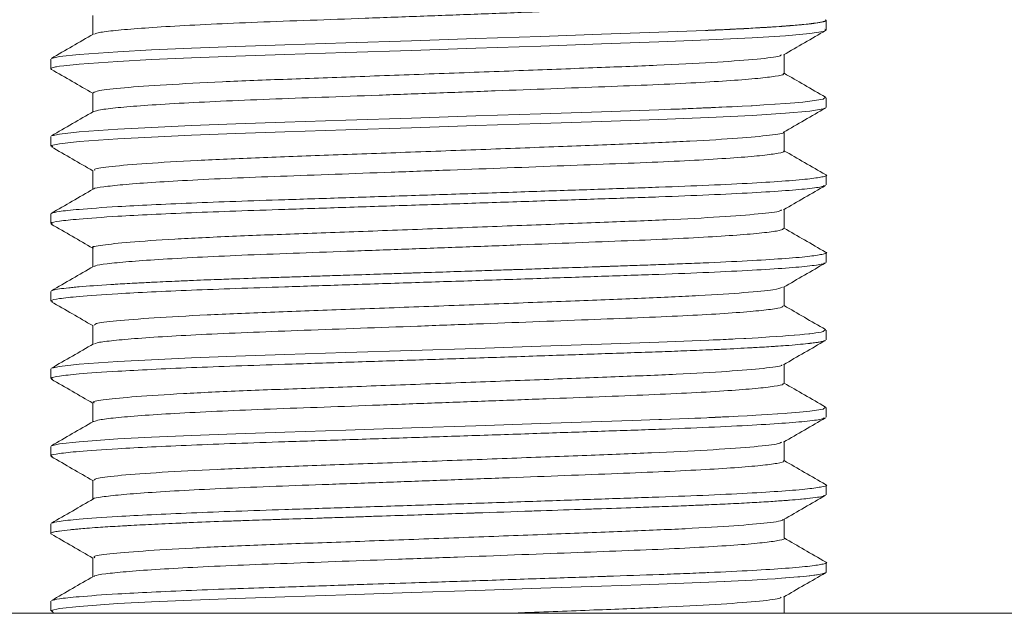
# Model space of a CAD drawing. Header units: millimetres. Extents: x 0 to 210, y 0 to 297.
# Tile 21 of 38: x 68 to 81, y 243 to 250. Entities that reach past the tile are written whole.
import ezdxf

# ---------------------------------------------------------------- set-up
doc = ezdxf.new("R2010")
doc.units = ezdxf.units.MM
doc.linetypes.add('HIDDEN', pattern=[1.905, 1.27, -0.635])
doc.layers.add('FORMAT', color=7, linetype='HIDDEN')

msp = doc.modelspace()

# ---------------------------------------------------------------- linework, layer by layer
at = {"color": 7, "linetype": 'Continuous', "lineweight": 15}
msp.add_line((53.592, 242.691), (93.592, 242.691), dxfattribs=at)
at = {"layer": 'FORMAT', "linetype": 'Continuous', "lineweight": 15}
for p, q in [((69.133, 250.409), (69.133, 250.163)), ((78.592, 250.222), (78.592, 250.346)), ((68.592, 249.846), (68.592, 249.721)), ((78.051, 249.659), (78.051, 249.904)), ((69.133, 249.409), (69.133, 249.163)), ((78.592, 249.221), (78.592, 249.346)), ((68.592, 248.846), (68.592, 248.721)), ((78.051, 248.659), (78.051, 248.904)), ((69.133, 248.409), (69.133, 248.163)), ((78.592, 248.221), (78.592, 248.346)), ((68.592, 247.846), (68.592, 247.721)), ((78.051, 247.659), (78.051, 247.904)), ((69.133, 247.409), (69.133, 247.163)), ((78.592, 247.221), (78.592, 247.346)), ((78.051, 246.659), (78.051, 246.904)), ((68.592, 246.846), (68.592, 246.721)), ((69.133, 246.409), (69.133, 246.163)), ((78.592, 246.221), (78.592, 246.346)), ((78.051, 245.659), (78.051, 245.904)), ((68.592, 245.846), (68.592, 245.721)), ((69.133, 245.409), (69.133, 245.163)), ((78.592, 245.221), (78.592, 245.346)), ((78.051, 244.659), (78.051, 244.904)), ((68.592, 244.846), (68.592, 244.721)), ((69.133, 244.409), (69.133, 244.163)), ((78.592, 244.221), (78.592, 244.346)), ((78.051, 243.659), (78.051, 243.904)), ((68.592, 243.846), (68.592, 243.721)), ((69.133, 243.409), (69.133, 243.163)), ((78.592, 243.221), (78.592, 243.346)), ((68.592, 242.846), (68.592, 242.721)), ((78.051, 242.691), (78.051, 242.904)), ((68.599, 242.713), (68.638, 242.691))]:
    msp.add_line(p, q, dxfattribs=at)
at = {"layer": 'FORMAT', "linetype": 'Continuous', "lineweight": 0, "flags": 128}
for points in [[(68.602, 249.854), (68.705, 249.878), (68.957, 249.905), (69.458, 249.941), (69.891, 249.964), (70.408, 249.987), (70.978, 250.009), (71.612, 250.03), (72.399, 250.056), (73.244, 250.083), (74.074, 250.111), (74.915, 250.139), (75.695, 250.166), (76.437, 250.192), (77.037, 250.215), (77.037, 250.215), (77.037, 250.215), (77.037, 250.215), (77.037, 250.215), (77.037, 250.215), (77.037, 250.215), (77.037, 250.215), (77.037, 250.215), (77.037, 250.215), (77.037, 250.215), (77.037, 250.215), (77.037, 250.215), (77.037, 250.215), (77.037, 250.215), (77.037, 250.215), (77.037, 250.215), (77.037, 250.215), (77.037, 250.215), (77.037, 250.215), (77.037, 250.215), (77.037, 250.215), (77.037, 250.215), (77.037, 250.215), (77.037, 250.215), (77.037, 250.215), (77.037, 250.215), (77.037, 250.215), (77.037, 250.215), (77.037, 250.215), (77.037, 250.215), (77.037, 250.215), (77.037, 250.215), (77.037, 250.215), (77.037, 250.215), (77.037, 250.215), (77.037, 250.215), (77.037, 250.215), (77.037, 250.215), (77.037, 250.215), (77.037, 250.215), (77.037, 250.215), (77.037, 250.215), (77.037, 250.215), (77.037, 250.215), (77.037, 250.215), (77.037, 250.215), (77.037, 250.215), (77.037, 250.215), (77.037, 250.215), (77.037, 250.215), (77.037, 250.215), (77.037, 250.215), (77.037, 250.215), (77.037, 250.215), (77.037, 250.215), (77.037, 250.215), (77.037, 250.215), (77.037, 250.215), (77.037, 250.215), (77.037, 250.215), (77.037, 250.215), (77.037, 250.215), (77.037, 250.215), (77.037, 250.215), (77.037, 250.215), (77.037, 250.215), (77.037, 250.215), (77.037, 250.215), (77.037, 250.215), (77.037, 250.215), (77.037, 250.215), (77.037, 250.215), (77.037, 250.215), (77.037, 250.215), (77.037, 250.215), (77.037, 250.215), (77.037, 250.215), (77.038, 250.215), (77.038, 250.215), (77.038, 250.215), (77.038, 250.215), (77.038, 250.215), (77.038, 250.215), (77.038, 250.215), (77.038, 250.215), (77.038, 250.215), (77.038, 250.215), (77.039, 250.215), (77.039, 250.215), (77.039, 250.215), (77.039, 250.215), (77.039, 250.215), (77.039, 250.215), (77.039, 250.215), (77.039, 250.215), (77.039, 250.215), (77.039, 250.215), (77.04, 250.215), (77.04, 250.215), (77.04, 250.215), (77.04, 250.215), (77.04, 250.215), (77.04, 250.215), (77.04, 250.215), (77.041, 250.215), (77.041, 250.215), (77.041, 250.215), (77.042, 250.215), (77.042, 250.215), (77.043, 250.215), (77.043, 250.215), (77.043, 250.215), (77.043, 250.215), (77.043, 250.215), (77.043, 250.215), (77.044, 250.215), (77.044, 250.215), (77.044, 250.215), (77.045, 250.215), (77.045, 250.215), (77.046, 250.215), (77.048, 250.216), (77.048, 250.216), (77.048, 250.216), (77.048, 250.216), (77.05, 250.216), (77.05, 250.216), (77.051, 250.216), (77.051, 250.216), (77.051, 250.216), (77.052, 250.216), (77.053, 250.216), (77.056, 250.216), (77.057, 250.216), (77.057, 250.216), (77.057, 250.216), (77.062, 250.216), (77.062, 250.216), (77.062, 250.216), (77.063, 250.216), (77.064, 250.216), (77.064, 250.216), (77.066, 250.216), (77.066, 250.216), (77.068, 250.216), (77.079, 250.217), (77.072, 250.217), (77.073, 250.217), (77.075, 250.217), (77.078, 250.217), (77.081, 250.217), (77.081, 250.217), (77.084, 250.217), (77.084, 250.217), (77.086, 250.217), (77.087, 250.217), (77.087, 250.217), (77.087, 250.217), (77.091, 250.217), (77.091, 250.217), (77.092, 250.217), (77.094, 250.218), (77.098, 250.218), (77.098, 250.218), (77.1, 250.218), (77.104, 250.218), (77.104, 250.218), (77.109, 250.218), (77.109, 250.218), (77.109, 250.218), (77.114, 250.218), (77.119, 250.219), (77.119, 250.219), (77.119, 250.219), (77.124, 250.219), (77.124, 250.219), (77.124, 250.219), (77.124, 250.219), (77.124, 250.219), (77.13, 250.219), (77.133, 250.219), (77.133, 250.219), (77.137, 250.219), (77.137, 250.219), (77.137, 250.219), (77.139, 250.22), (77.15, 250.22), (77.153, 250.22), (77.154, 250.22), (77.154, 250.22), (77.161, 250.22), (77.161, 250.22), (77.165, 250.221), (77.169, 250.221), (77.169, 250.221), (77.174, 250.221), (77.179, 250.221), (77.181, 250.221), (77.181, 250.221), (77.188, 250.222), (77.188, 250.222), (77.197, 250.222), (77.197, 250.222), (77.199, 250.222), (77.199, 250.222), (77.204, 250.222), (77.21, 250.223), (77.21, 250.223), (77.214, 250.223), (77.22, 250.223), (77.23, 250.224), (77.233, 250.224), (77.233, 250.224), (77.241, 250.224), (77.251, 250.225), (77.253, 250.225), (77.259, 250.225), (77.259, 250.225), (77.264, 250.225), (77.264, 250.225), (77.266, 250.225), (77.266, 250.225), (77.266, 250.225), (77.282, 250.226), (77.298, 250.227), (77.3, 250.227), (77.312, 250.228), (77.312, 250.228), (77.313, 250.228), (77.312, 250.228), (77.314, 250.228), (77.32, 250.228), (77.332, 250.229), (77.34, 250.229), (77.34, 250.229), (77.35, 250.229), (77.351, 250.229), (77.351, 250.229), (77.352, 250.229), (77.357, 250.23), (77.359, 250.23), (77.367, 250.23), (77.368, 250.23), (77.392, 250.231), (77.404, 250.232), (77.404, 250.232), (77.423, 250.233), (77.424, 250.233), (77.438, 250.234), (77.447, 250.234), (77.45, 250.234), (77.461, 250.235), (77.476, 250.236), (77.477, 250.236), (77.478, 250.236), (77.479, 250.236), (77.48, 250.236), (77.499, 250.237), (77.51, 250.237), (77.511, 250.237), (77.53, 250.238), (77.53, 250.238), (77.531, 250.239), (77.547, 250.239), (77.56, 250.24), (77.561, 250.24), (77.567, 250.24), (77.577, 250.241), (77.579, 250.241), (77.583, 250.241), (77.595, 250.242), (77.622, 250.243), (77.623, 250.244), (77.623, 250.244), (77.638, 250.244), (77.645, 250.245), (77.648, 250.245), (77.68, 250.247), (77.682, 250.247), (77.688, 250.247), (77.689, 250.247), (77.69, 250.247), (77.702, 250.248), (77.704, 250.248), (77.706, 250.248), (77.706, 250.248), (77.708, 250.248), (77.708, 250.248), (77.714, 250.249), (77.736, 250.25), (77.747, 250.251), (77.753, 250.251), (77.753, 250.251), (77.757, 250.251), (77.789, 250.253), (77.8, 250.254), (77.803, 250.254), (77.805, 250.254), (77.819, 250.255), (77.821, 250.255), (77.816, 250.255), (77.825, 250.255), (77.831, 250.256), (77.852, 250.257), (77.857, 250.257), (77.882, 250.259), (77.879, 250.259), (77.905, 250.26), (77.902, 250.26), (77.913, 250.261), (77.927, 250.262), (77.93, 250.262), (77.935, 250.262), (77.935, 250.262), (77.937, 250.263), (77.941, 250.263), (77.948, 250.263), (77.986, 250.266), (77.989, 250.266), (78.009, 250.268), (78.014, 250.268), (78.014, 250.268), (78.016, 250.268), (78.023, 250.269), (78.032, 250.269), (78.037, 250.27), (78.04, 250.27), (78.041, 250.27), (78.069, 250.272), (78.065, 250.272), (78.078, 250.273), (78.082, 250.273), (78.088, 250.273), (78.107, 250.275), (78.117, 250.276), (78.126, 250.276), (78.131, 250.277), (78.136, 250.277), (78.14, 250.277), (78.144, 250.278), (78.147, 250.278), (78.15, 250.278), (78.153, 250.279), (78.161, 250.279), (78.172, 250.28), (78.194, 250.282), (78.199, 250.282), (78.201, 250.283), (78.201, 250.283), (78.218, 250.284), (78.243, 250.286), (78.267, 250.288), (78.268, 250.289), (78.274, 250.289), (78.275, 250.289), (78.285, 250.29), (78.285, 250.29), (78.288, 250.29), (78.29, 250.291), (78.301, 250.292), (78.305, 250.292), (78.305, 250.292), (78.336, 250.295), (78.345, 250.296), (78.351, 250.297), (78.359, 250.298), (78.36, 250.298), (78.373, 250.299), (78.376, 250.3), (78.383, 250.3), (78.394, 250.302), (78.398, 250.302), (78.401, 250.302), (78.403, 250.303), (78.415, 250.304), (78.423, 250.305), (78.427, 250.306), (78.43, 250.306), (78.435, 250.307), (78.439, 250.307), (78.442, 250.308), (78.458, 250.31), (78.477, 250.313), (78.485, 250.314), (78.488, 250.314), (78.488, 250.314), (78.498, 250.316), (78.51, 250.318), (78.513, 250.319), (78.521, 250.32), (78.521, 250.32), (78.526, 250.321), (78.53, 250.322), (78.532, 250.322), (78.532, 250.322), (78.547, 250.326), (78.549, 250.326), (78.55, 250.326), (78.554, 250.327), (78.554, 250.327), (78.56, 250.329), (78.561, 250.329), (78.571, 250.332), (78.571, 250.332), (78.575, 250.334), (78.575, 250.334), (78.577, 250.335), (78.578, 250.335), (78.581, 250.336), (78.582, 250.337), (78.589, 250.342), (78.59, 250.342), (78.59, 250.342), (78.591, 250.343), (78.591, 250.343), (78.592, 250.348), (78.591, 250.349), (78.591, 250.349), (78.591, 250.349), (78.591, 250.35), (78.59, 250.35), (78.59, 250.35), (78.59, 250.351), (78.588, 250.352), (78.587, 250.353), (78.586, 250.353), (78.586, 250.353), (78.585, 250.354)], [(68.6, 249.713), (68.6, 249.713), (68.592, 249.721), (68.592, 249.721), (68.592, 249.721), (68.592, 249.721), (68.592, 249.723), (68.598, 249.728), (68.6, 249.73), (68.609, 249.734), (68.609, 249.734), (68.61, 249.734), (68.61, 249.734), (68.654, 249.745), (68.665, 249.747), (68.665, 249.747), (68.666, 249.747), (68.666, 249.747), (68.705, 249.753), (68.759, 249.76), (68.759, 249.76), (68.957, 249.78), (69.458, 249.816), (69.891, 249.839), (70.408, 249.862), (70.978, 249.884), (71.612, 249.905), (72.399, 249.931), (73.244, 249.958), (74.074, 249.986), (74.915, 250.014), (75.695, 250.041), (76.437, 250.067), (77.079, 250.092), (77.638, 250.119), (78.069, 250.147), (78.383, 250.175), (78.554, 250.202), (78.588, 250.216), (78.588, 250.216), (78.588, 250.216), (78.588, 250.216), (78.588, 250.216), (78.588, 250.216), (78.588, 250.216), (78.588, 250.216), (78.588, 250.216), (78.588, 250.216), (78.588, 250.216), (78.588, 250.216), (78.588, 250.216), (78.588, 250.216), (78.588, 250.216), (78.588, 250.216), (78.588, 250.216), (78.588, 250.216), (78.588, 250.216), (78.588, 250.216), (78.588, 250.216), (78.588, 250.216), (78.588, 250.216), (78.588, 250.216), (78.588, 250.216), (78.588, 250.216), (78.588, 250.216), (78.588, 250.216), (78.588, 250.216), (78.588, 250.216), (78.588, 250.216), (78.588, 250.216), (78.588, 250.216), (78.588, 250.216), (78.588, 250.216), (78.588, 250.216), (78.588, 250.216), (78.588, 250.216), (78.588, 250.216), (78.588, 250.216), (78.588, 250.216), (78.588, 250.216), (78.588, 250.216), (78.588, 250.216), (78.588, 250.216), (78.588, 250.216), (78.588, 250.216), (78.588, 250.216), (78.588, 250.216), (78.588, 250.216), (78.588, 250.216), (78.588, 250.216), (78.589, 250.216), (78.589, 250.216), (78.589, 250.216), (78.589, 250.216), (78.589, 250.216), (78.589, 250.216), (78.589, 250.216), (78.589, 250.216), (78.589, 250.216), (78.589, 250.216), (78.589, 250.216), (78.589, 250.216), (78.589, 250.217), (78.589, 250.217), (78.59, 250.217), (78.59, 250.217), (78.591, 250.218), (78.591, 250.218), (78.591, 250.218), (78.591, 250.218), (78.591, 250.218), (78.592, 250.22), (78.592, 250.22), (78.592, 250.222), (78.592, 250.222), (78.592, 250.222), (78.59, 250.226), (78.588, 250.228), (78.588, 250.228), (78.586, 250.228), (78.585, 250.229), (78.575, 250.233), (78.575, 250.233)], [(68.604, 248.855), (68.705, 248.878), (68.957, 248.905), (69.458, 248.941), (69.891, 248.964), (70.408, 248.987), (70.978, 249.009), (71.612, 249.03), (72.399, 249.056), (73.244, 249.083), (74.074, 249.111), (74.915, 249.139), (75.695, 249.166), (76.437, 249.192), (76.588, 249.197), (76.701, 249.201), (76.734, 249.203), (76.734, 249.203), (76.787, 249.205), (76.812, 249.206), (76.812, 249.206), (76.871, 249.208), (76.871, 249.208), (76.871, 249.208), (76.876, 249.208), (76.92, 249.21), (76.92, 249.21), (76.929, 249.21), (76.929, 249.21), (76.953, 249.211), (76.953, 249.211), (76.963, 249.212), (76.978, 249.213), (76.986, 249.213), (76.986, 249.213), (77.003, 249.214), (77.003, 249.214), (77.005, 249.214), (77.018, 249.214), (77.018, 249.214), (77.021, 249.214), (77.028, 249.215), (77.028, 249.215), (77.031, 249.215), (77.036, 249.215), (77.038, 249.215), (77.038, 249.215), (77.043, 249.215), (77.043, 249.215), (77.044, 249.215), (77.048, 249.216), (77.049, 249.216), (77.051, 249.216), (77.054, 249.216), (77.061, 249.216), (77.061, 249.216), (77.061, 249.216), (77.061, 249.216), (77.061, 249.216), (77.061, 249.216), (77.061, 249.216), (77.061, 249.216), (77.061, 249.216), (77.061, 249.216), (77.061, 249.216), (77.061, 249.216), (77.061, 249.216), (77.061, 249.216), (77.061, 249.216), (77.061, 249.216), (77.061, 249.216), (77.061, 249.216), (77.061, 249.216), (77.061, 249.216), (77.061, 249.216), (77.061, 249.216), (77.061, 249.216), (77.061, 249.216), (77.061, 249.216), (77.061, 249.216), (77.061, 249.216), (77.061, 249.216), (77.061, 249.216), (77.061, 249.216), (77.061, 249.216), (77.061, 249.216), (77.061, 249.216), (77.062, 249.216), (77.062, 249.216), (77.062, 249.216), (77.062, 249.216), (77.062, 249.216), (77.063, 249.216), (77.063, 249.216), (77.063, 249.216), (77.063, 249.216), (77.064, 249.216), (77.064, 249.216), (77.064, 249.216), (77.065, 249.216), (77.066, 249.216), (77.066, 249.216), (77.066, 249.216), (77.068, 249.216), (77.07, 249.216), (77.07, 249.216), (77.079, 249.217), (77.071, 249.217), (77.074, 249.217), (77.078, 249.217), (77.078, 249.217), (77.085, 249.217), (77.091, 249.217), (77.091, 249.217), (77.093, 249.217), (77.104, 249.218), (77.116, 249.219), (77.12, 249.219), (77.14, 249.22), (77.163, 249.221), (77.164, 249.221), (77.164, 249.221), (77.207, 249.223), (77.238, 249.224), (77.237, 249.224), (77.249, 249.225), (77.31, 249.227), (77.381, 249.231), (77.381, 249.231), (77.508, 249.237), (77.628, 249.244), (77.638, 249.244), (77.789, 249.253), (77.933, 249.262), (77.937, 249.263), (78.069, 249.272), (78.07, 249.272), (78.189, 249.282), (78.294, 249.291), (78.383, 249.3), (78.554, 249.327), (78.586, 249.353), (78.579, 249.355)], [(68.617, 248.713), (68.598, 248.728), (68.705, 248.753), (68.957, 248.78), (69.458, 248.816), (69.891, 248.839), (70.408, 248.862), (70.978, 248.884), (71.612, 248.905), (72.399, 248.931), (73.244, 248.958), (74.074, 248.986), (74.915, 249.014), (75.695, 249.041), (76.437, 249.067), (77.079, 249.092), (77.638, 249.119), (78.069, 249.147), (78.383, 249.175), (78.554, 249.202), (78.589, 249.217), (78.589, 249.217), (78.589, 249.217), (78.589, 249.217), (78.589, 249.217), (78.589, 249.217), (78.589, 249.217), (78.589, 249.217), (78.589, 249.217), (78.589, 249.217), (78.589, 249.217), (78.589, 249.217), (78.589, 249.217), (78.589, 249.217), (78.589, 249.217), (78.589, 249.217), (78.589, 249.217), (78.589, 249.217), (78.589, 249.217), (78.589, 249.217), (78.589, 249.217), (78.589, 249.217), (78.589, 249.217), (78.589, 249.217), (78.589, 249.217), (78.589, 249.217), (78.589, 249.217), (78.589, 249.217), (78.589, 249.217), (78.589, 249.217), (78.589, 249.217), (78.589, 249.217), (78.589, 249.217), (78.589, 249.217), (78.589, 249.217), (78.589, 249.217), (78.589, 249.217), (78.589, 249.217), (78.589, 249.217), (78.589, 249.217), (78.589, 249.217), (78.589, 249.217), (78.589, 249.217), (78.589, 249.217), (78.589, 249.217), (78.589, 249.217), (78.589, 249.217), (78.589, 249.217), (78.589, 249.217), (78.589, 249.217), (78.589, 249.217), (78.589, 249.217), (78.589, 249.217), (78.589, 249.217), (78.589, 249.217), (78.589, 249.217), (78.589, 249.217), (78.589, 249.217), (78.589, 249.217), (78.589, 249.217), (78.589, 249.217), (78.589, 249.217), (78.589, 249.217), (78.589, 249.217), (78.589, 249.217), (78.589, 249.217), (78.589, 249.217), (78.589, 249.217), (78.589, 249.217), (78.589, 249.217), (78.589, 249.217), (78.589, 249.217), (78.589, 249.217), (78.589, 249.217), (78.589, 249.217), (78.589, 249.217), (78.589, 249.217), (78.589, 249.217), (78.589, 249.217), (78.589, 249.217), (78.589, 249.217), (78.589, 249.217), (78.589, 249.217), (78.589, 249.217), (78.589, 249.217), (78.589, 249.217), (78.589, 249.217), (78.589, 249.217), (78.589, 249.217), (78.589, 249.217), (78.589, 249.217), (78.589, 249.217), (78.589, 249.217), (78.589, 249.217), (78.589, 249.217), (78.589, 249.217), (78.589, 249.217), (78.589, 249.217), (78.589, 249.217), (78.589, 249.217), (78.589, 249.217), (78.589, 249.217), (78.589, 249.217), (78.589, 249.217), (78.589, 249.217), (78.589, 249.217), (78.589, 249.217), (78.589, 249.217), (78.589, 249.217), (78.589, 249.217), (78.589, 249.217), (78.589, 249.217), (78.589, 249.217), (78.589, 249.217), (78.589, 249.217), (78.59, 249.217), (78.59, 249.217), (78.59, 249.217), (78.59, 249.217), (78.59, 249.217), (78.59, 249.217), (78.59, 249.217), (78.59, 249.217), (78.59, 249.217)], [(68.604, 245.855), (68.705, 245.878), (68.957, 245.905), (69.458, 245.941), (69.891, 245.964), (70.408, 245.987), (70.978, 246.009), (71.612, 246.03), (72.399, 246.056), (73.244, 246.083), (74.074, 246.111), (74.915, 246.139), (75.695, 246.166), (76.437, 246.192), (77.079, 246.217), (77.134, 246.219), (77.134, 246.219), (77.134, 246.219), (77.134, 246.219), (77.134, 246.219), (77.134, 246.219), (77.134, 246.219), (77.134, 246.219), (77.134, 246.219), (77.134, 246.219), (77.134, 246.219), (77.134, 246.219), (77.134, 246.219), (77.134, 246.219), (77.134, 246.219), (77.134, 246.219), (77.134, 246.219), (77.134, 246.219), (77.134, 246.219), (77.134, 246.219), (77.134, 246.219), (77.134, 246.219), (77.134, 246.219), (77.134, 246.219), (77.134, 246.219), (77.134, 246.219), (77.134, 246.219), (77.134, 246.219), (77.134, 246.219), (77.134, 246.219), (77.134, 246.219), (77.134, 246.219), (77.134, 246.219), (77.134, 246.219), (77.134, 246.219), (77.134, 246.219), (77.134, 246.219), (77.134, 246.219), (77.134, 246.219), (77.134, 246.219), (77.134, 246.219), (77.134, 246.219), (77.134, 246.219), (77.134, 246.219), (77.134, 246.219), (77.134, 246.219), (77.134, 246.219), (77.134, 246.219), (77.134, 246.219), (77.134, 246.219), (77.134, 246.219), (77.134, 246.219), (77.134, 246.219), (77.134, 246.219), (77.134, 246.219), (77.134, 246.219), (77.134, 246.219), (77.134, 246.219), (77.134, 246.219), (77.134, 246.219), (77.134, 246.219), (77.135, 246.219), (77.135, 246.219), (77.135, 246.219), (77.135, 246.219), (77.135, 246.219), (77.136, 246.219), (77.136, 246.219), (77.136, 246.219), (77.136, 246.219), (77.136, 246.219), (77.137, 246.219), (77.137, 246.219), (77.139, 246.22), (77.139, 246.22), (77.139, 246.22), (77.141, 246.22), (77.141, 246.22), (77.143, 246.22), (77.143, 246.22), (77.15, 246.22), (77.15, 246.22), (77.15, 246.22), (77.15, 246.22), (77.151, 246.22), (77.156, 246.22), (77.156, 246.22), (77.163, 246.221), (77.163, 246.221), (77.163, 246.221), (77.175, 246.221), (77.184, 246.222), (77.184, 246.222), (77.188, 246.222), (77.206, 246.223), (77.216, 246.223), (77.226, 246.223), (77.226, 246.223), (77.265, 246.225), (77.275, 246.226), (77.275, 246.226), (77.303, 246.227), (77.333, 246.229), (77.39, 246.231), (77.419, 246.233), (77.419, 246.233), (77.531, 246.239), (77.559, 246.24), (77.559, 246.24), (77.638, 246.244), (77.717, 246.249), (77.863, 246.258), (77.952, 246.264), (78.036, 246.27), (78.069, 246.272), (78.114, 246.275), (78.18, 246.281), (78.186, 246.281), (78.253, 246.287), (78.314, 246.293), (78.369, 246.299), (78.383, 246.3), (78.417, 246.305), (78.461, 246.31), (78.498, 246.316), (78.529, 246.322), (78.554, 246.327), (78.586, 246.353), (78.579, 246.355)], [(68.6, 244.854), (68.705, 244.878), (68.957, 244.905), (69.458, 244.941), (69.891, 244.964), (70.408, 244.987), (70.978, 245.009), (71.612, 245.03), (72.399, 245.056), (73.244, 245.083), (74.074, 245.111), (74.915, 245.139), (75.695, 245.166), (76.09, 245.18), (76.437, 245.192), (76.465, 245.193), (76.468, 245.193), (76.818, 245.206), (76.898, 245.209), (76.977, 245.212), (76.977, 245.212), (77.054, 245.216), (77.079, 245.217), (77.078, 245.217), (77.102, 245.218), (77.102, 245.218), (77.126, 245.219), (77.158, 245.22), (77.158, 245.22), (77.158, 245.22), (77.158, 245.22), (77.158, 245.22), (77.158, 245.22), (77.158, 245.22), (77.158, 245.22), (77.158, 245.22), (77.158, 245.22), (77.158, 245.22), (77.158, 245.22), (77.158, 245.22), (77.158, 245.22), (77.158, 245.22), (77.158, 245.22), (77.158, 245.22), (77.158, 245.22), (77.158, 245.22), (77.158, 245.22), (77.158, 245.22), (77.158, 245.22), (77.158, 245.22), (77.158, 245.22), (77.158, 245.22), (77.158, 245.22), (77.158, 245.22), (77.158, 245.22), (77.158, 245.22), (77.158, 245.22), (77.158, 245.22), (77.158, 245.22), (77.158, 245.22), (77.158, 245.22), (77.158, 245.22), (77.158, 245.22), (77.158, 245.22), (77.158, 245.22), (77.158, 245.22), (77.158, 245.22), (77.158, 245.22), (77.158, 245.22), (77.158, 245.22), (77.158, 245.22), (77.158, 245.22), (77.159, 245.22), (77.159, 245.22), (77.159, 245.22), (77.159, 245.22), (77.159, 245.22), (77.159, 245.22), (77.159, 245.22), (77.159, 245.22), (77.159, 245.22), (77.159, 245.22), (77.16, 245.22), (77.16, 245.22), (77.16, 245.22), (77.16, 245.22), (77.16, 245.22), (77.161, 245.22), (77.161, 245.22), (77.161, 245.22), (77.161, 245.221), (77.161, 245.221), (77.162, 245.221), (77.162, 245.221), (77.163, 245.221), (77.163, 245.221), (77.164, 245.221), (77.164, 245.221), (77.164, 245.221), (77.166, 245.221), (77.166, 245.221), (77.166, 245.221), (77.168, 245.221), (77.168, 245.221), (77.171, 245.221), (77.171, 245.221), (77.171, 245.221), (77.172, 245.221), (77.175, 245.221), (77.176, 245.221), (77.177, 245.221), (77.177, 245.221), (77.182, 245.221), (77.182, 245.221), (77.189, 245.222), (77.189, 245.222), (77.199, 245.222), (77.199, 245.222), (77.202, 245.222), (77.212, 245.223), (77.215, 245.223), (77.215, 245.223), (77.217, 245.223), (77.234, 245.224), (77.256, 245.225), (77.256, 245.225), (77.256, 245.225), (77.256, 245.225), (77.256, 245.225), (77.297, 245.227), (77.297, 245.227), (77.325, 245.228), (77.325, 245.228), (77.337, 245.229), (77.393, 245.231), (77.458, 245.235), (77.458, 245.235), (77.575, 245.241), (77.638, 245.244), (77.686, 245.247), (77.834, 245.256), (77.966, 245.265), (77.969, 245.265), (78.069, 245.272), (78.092, 245.274), (78.202, 245.283), (78.299, 245.292), (78.383, 245.3), (78.554, 245.327), (78.586, 245.353), (78.584, 245.354)], [(68.617, 242.713), (68.598, 242.728), (68.705, 242.753), (68.957, 242.78), (69.458, 242.816), (69.891, 242.839), (70.408, 242.862), (70.978, 242.884), (71.612, 242.905), (72.399, 242.931), (73.244, 242.958), (74.074, 242.986), (74.915, 243.014), (75.695, 243.041), (76.201, 243.058), (76.437, 243.067), (77.079, 243.092), (77.277, 243.101), (77.282, 243.101), (77.368, 243.105), (77.638, 243.119), (77.831, 243.131), (77.934, 243.137), (77.964, 243.139), (78.069, 243.147), (78.073, 243.147), (78.227, 243.16), (78.243, 243.161), (78.244, 243.161), (78.255, 243.162), (78.304, 243.167), (78.306, 243.167), (78.376, 243.175), (78.383, 243.175), (78.436, 243.182), (78.439, 243.182), (78.444, 243.183), (78.447, 243.183), (78.471, 243.187), (78.472, 243.187), (78.473, 243.187), (78.474, 243.187), (78.475, 243.187), (78.479, 243.188), (78.5, 243.191), (78.543, 243.2), (78.545, 243.2), (78.545, 243.2), (78.547, 243.201), (78.546, 243.2), (78.554, 243.202), (78.558, 243.203), (78.56, 243.204), (78.567, 243.206), (78.567, 243.206), (78.572, 243.208), (78.572, 243.208), (78.574, 243.208), (78.575, 243.209), (78.579, 243.21), (78.579, 243.21), (78.583, 243.212), (78.584, 243.213), (78.585, 243.213), (78.585, 243.213), (78.585, 243.214), (78.585, 243.214), (78.587, 243.214), (78.587, 243.214), (78.587, 243.215), (78.587, 243.215), (78.587, 243.215), (78.588, 243.215), (78.589, 243.216), (78.59, 243.217), (78.59, 243.217), (78.59, 243.217), (78.59, 243.217), (78.59, 243.217), (78.591, 243.218), (78.591, 243.218), (78.591, 243.219), (78.591, 243.219), (78.591, 243.219), (78.591, 243.219), (78.591, 243.219), (78.591, 243.219), (78.592, 243.219), (78.592, 243.22), (78.592, 243.22), (78.592, 243.22), (78.592, 243.22), (78.592, 243.22), (78.592, 243.22), (78.592, 243.22), (78.592, 243.22), (78.592, 243.22), (78.592, 243.221), (78.592, 243.221), (78.592, 243.221), (78.592, 243.221), (78.592, 243.221), (78.592, 243.221), (78.592, 243.221), (78.592, 243.222), (78.592, 243.222), (78.592, 243.222), (78.592, 243.222), (78.592, 243.222), (78.592, 243.222), (78.592, 243.222), (78.592, 243.222), (78.592, 243.222), (78.592, 243.222), (78.592, 243.222), (78.592, 243.222), (78.592, 243.222), (78.592, 243.222), (78.592, 243.222), (78.592, 243.222), (78.592, 243.222), (78.592, 243.222), (78.592, 243.222), (78.592, 243.222), (78.592, 243.222), (78.592, 243.222), (78.592, 243.222), (78.592, 243.222), (78.592, 243.222), (78.592, 243.222), (78.592, 243.222), (78.592, 243.222), (78.592, 243.222), (78.592, 243.222), (78.592, 243.222), (78.592, 243.222), (78.592, 243.222), (78.592, 243.222), (78.592, 243.222), (78.592, 243.222), (78.592, 243.222), (78.592, 243.222), (78.592, 243.222), (78.592, 243.222), (78.592, 243.222), (78.592, 243.222), (78.592, 243.222), (78.592, 243.222), (78.592, 243.222), (78.592, 243.222), (78.592, 243.222), (78.592, 243.222), (78.592, 243.222), (78.592, 243.222)]]:
    msp.add_lwpolyline(points, dxfattribs=at)
at = {"layer": 'FORMAT', "linetype": 'Continuous', "lineweight": 0}
for points, knots in [([(78.035, 250.659), (78.037, 250.654), (78.043, 250.641), (77.913, 250.617), (77.661, 250.589), (77.285, 250.561), (76.809, 250.534), (76.237, 250.508), (75.595, 250.483), (74.89, 250.456), (74.155, 250.428), (73.397, 250.4), (72.651, 250.373), (71.925, 250.346), (71.253, 250.322), (70.642, 250.295), (70.12, 250.268), (69.691, 250.239), (69.381, 250.212), (69.193, 250.187), (69.166, 250.174), (69.155, 250.168)], [0, 0, 0, 0, 0.031446, 0.085426, 0.140972, 0.194962, 0.250517, 0.304508, 0.360065, 0.414046, 0.469592, 0.52358, 0.579133, 0.633125, 0.688683, 0.742664, 0.79821, 0.852197, 0.907748, 0.96174, 1, 1, 1, 1]), ([(78.017, 249.9), (78.007, 249.893), (77.982, 249.874), (77.679, 249.84), (77.152, 249.802), (76.439, 249.766), (75.591, 249.733), (74.632, 249.696), (73.604, 249.658), (72.583, 249.62), (71.629, 249.586), (70.773, 249.552), (70.049, 249.514), (69.513, 249.476), (69.187, 249.44), (69.156, 249.419), (69.141, 249.409)], [0, 0, 0, 0, 0.045118, 0.120258, 0.19559, 0.269132, 0.340668, 0.414746, 0.490208, 0.565048, 0.63736, 0.709732, 0.784602, 0.860056, 0.934091, 1, 1, 1, 1]), ([(78.037, 249.659), (78.041, 249.656), (78.056, 249.645), (77.954, 249.624), (77.729, 249.596), (77.381, 249.568), (76.924, 249.54), (76.376, 249.513), (75.743, 249.489), (75.056, 249.463), (74.32, 249.435), (73.571, 249.407), (72.815, 249.379), (72.088, 249.352), (71.398, 249.328), (70.775, 249.302), (70.228, 249.274), (69.78, 249.246), (69.44, 249.218), (69.216, 249.191), (69.169, 249.176), (69.147, 249.168)], [0, 0, 0, 0, 0.018719, 0.074291, 0.128294, 0.183862, 0.237878, 0.29346, 0.347468, 0.403041, 0.457045, 0.512614, 0.566629, 0.62221, 0.67622, 0.731796, 0.785799, 0.841368, 0.895382, 0.950963, 1, 1, 1, 1]), ([(78.041, 248.9), (78.041, 248.9), (78.058, 248.888), (77.881, 248.862), (77.491, 248.824), (76.872, 248.786), (76.101, 248.752), (75.203, 248.718), (74.207, 248.68), (73.172, 248.642), (72.175, 248.605), (71.257, 248.573), (70.453, 248.537), (69.797, 248.498), (69.357, 248.46), (69.14, 248.431), (69.156, 248.414), (69.161, 248.409)], [0, 0, 0, 0, 0.001269, 0.075491, 0.151069, 0.225997, 0.298368, 0.370896, 0.445899, 0.521458, 0.595568, 0.66719, 0.740928, 0.816398, 0.891609, 0.964609, 1, 1, 1, 1]), ([(78.044, 248.659), (78.046, 248.658), (78.067, 248.649), (77.985, 248.63), (77.793, 248.602), (77.467, 248.574), (77.037, 248.546), (76.504, 248.519), (75.894, 248.495), (75.212, 248.469), (74.491, 248.441), (73.738, 248.413), (72.987, 248.385), (72.247, 248.358), (71.551, 248.333), (70.907, 248.308), (70.345, 248.28), (69.872, 248.252), (69.504, 248.224), (69.262, 248.196), (69.145, 248.178), (69.148, 248.168), (69.149, 248.167)], [0, 0, 0, 0, 0.006571, 0.060499, 0.115991, 0.169924, 0.22542, 0.27936, 0.334865, 0.388793, 0.444285, 0.498216, 0.55371, 0.60765, 0.663156, 0.717083, 0.772575, 0.826504, 0.881996, 0.935936, 0.991441, 1, 1, 1, 1]), ([(68.6, 247.854), (68.626, 247.862), (68.679, 247.878), (68.957, 247.907), (69.369, 247.937), (69.882, 247.964), (70.394, 247.987), (70.973, 248.009), (71.639, 248.031), (72.401, 248.056), (73.234, 248.083), (74.084, 248.111), (74.913, 248.139), (75.712, 248.167), (76.444, 248.191), (77.101, 248.217), (77.653, 248.244), (78.093, 248.272), (78.406, 248.3), (78.568, 248.328), (78.623, 248.345), (78.584, 248.354), (78.583, 248.354)], [0, 0, 0, 0, 0.051721, 0.10618, 0.173795, 0.2184, 0.263908, 0.308513, 0.354022, 0.406944, 0.461401, 0.514326, 0.568785, 0.621718, 0.676187, 0.72911, 0.783567, 0.83649, 0.890947, 0.94388, 0.998349, 1, 1, 1, 1]), ([(68.616, 247.714), (68.606, 247.719), (68.577, 247.732), (68.688, 247.753), (68.953, 247.782), (69.37, 247.812), (69.882, 247.839), (70.394, 247.862), (70.973, 247.884), (71.639, 247.906), (72.401, 247.931), (73.234, 247.958), (74.084, 247.986), (74.913, 248.014), (75.712, 248.042), (76.444, 248.066), (77.101, 248.092), (77.652, 248.119), (78.095, 248.147), (78.398, 248.175), (78.559, 248.198), (78.565, 248.21), (78.567, 248.213)], [0, 0, 0, 0, 0.030644, 0.083643, 0.138179, 0.205889, 0.250556, 0.296129, 0.340796, 0.386369, 0.439366, 0.4939, 0.546899, 0.601435, 0.654442, 0.708988, 0.761985, 0.81652, 0.869517, 0.924051, 0.977058, 1, 1, 1, 1]), ([(78.016, 247.9), (78.013, 247.895), (78.005, 247.878), (77.745, 247.846), (77.254, 247.808), (76.567, 247.771), (75.74, 247.739), (74.797, 247.703), (73.775, 247.664), (72.748, 247.626), (71.78, 247.591), (70.905, 247.558), (70.159, 247.521), (69.58, 247.482), (69.243, 247.444), (69.103, 247.422), (69.139, 247.41), (69.142, 247.409)], [0, 0, 0, 0, 0.032441, 0.107388, 0.182861, 0.256859, 0.3284, 0.4021, 0.477502, 0.552615, 0.625495, 0.697424, 0.772039, 0.847568, 0.922003, 0.993749, 1, 1, 1, 1]), ([(78.044, 247.659), (78.037, 247.651), (78.022, 247.635), (77.844, 247.608), (77.552, 247.58), (77.141, 247.552), (76.635, 247.525), (76.036, 247.5), (75.374, 247.475), (74.654, 247.447), (73.912, 247.419), (73.153, 247.391), (72.414, 247.364), (71.701, 247.338), (71.049, 247.314), (70.463, 247.286), (69.971, 247.258), (69.576, 247.23), (69.307, 247.203), (69.165, 247.182), (69.158, 247.171), (69.157, 247.168)], [0, 0, 0, 0, 0.0490651, 0.1030663, 0.1586329, 0.2126445, 0.2682225, 0.3222315, 0.3778072, 0.4318083, 0.4873749, 0.5413853, 0.596962, 0.6509724, 0.7065497, 0.7605508, 0.8161174, 0.8701265, 0.9257016, 0.9797132, 1, 1, 1, 1]), ([(68.601, 246.855), (68.607, 246.857), (68.625, 246.865), (68.695, 246.878), (68.796, 246.89), (68.876, 246.898), (68.921, 246.902), (69.053, 246.914), (69.223, 246.926), (69.403, 246.937), (69.433, 246.939), (69.523, 246.944), (69.675, 246.953), (69.921, 246.965), (70.155, 246.976), (70.343, 246.984), (70.54, 246.993), (70.711, 246.999), (70.897, 247.006), (71.098, 247.013), (71.326, 247.021), (71.583, 247.029), (71.744, 247.034), (71.915, 247.04), (72.136, 247.047), (72.441, 247.057), (72.721, 247.066), (72.99, 247.075), (73.135, 247.08), (73.254, 247.084), (73.544, 247.093), (73.874, 247.104), (74.194, 247.115), (74.343, 247.12), (74.467, 247.124), (74.68, 247.131), (74.859, 247.137), (75.067, 247.145), (75.185, 247.149), (75.393, 247.156), (75.549, 247.161), (75.723, 247.167), (75.771, 247.169), (75.894, 247.173), (76.014, 247.177), (76.219, 247.184), (76.342, 247.188), (76.434, 247.192), (76.452, 247.192), (76.57, 247.196), (76.79, 247.205), (77.194, 247.221), (77.653, 247.244), (78.093, 247.272), (78.406, 247.3), (78.568, 247.328), (78.623, 247.345), (78.584, 247.354), (78.583, 247.354)], [0, 0, 0, 0, 0.018047, 0.050388, 0.079825, 0.093257, 0.097911, 0.104938, 0.162214, 0.168416, 0.168489, 0.172648, 0.199227, 0.217308, 0.244662, 0.262874, 0.264983, 0.293578, 0.303423, 0.307534, 0.338685, 0.353099, 0.361547, 0.372204, 0.387937, 0.406112, 0.432719, 0.442449, 0.458121, 0.460662, 0.465213, 0.513636, 0.523548, 0.526717, 0.542453, 0.54753, 0.568192, 0.57764, 0.589016, 0.592, 0.619728, 0.621211, 0.628559, 0.629919, 0.647497, 0.654479, 0.675266, 0.675479, 0.675776, 0.679482, 0.703032, 0.728783, 0.783276, 0.836234, 0.890727, 0.943695, 0.998199, 1, 1, 1, 1]), ([(68.617, 246.713), (68.606, 246.718), (68.577, 246.732), (68.688, 246.753), (68.953, 246.782), (69.37, 246.812), (69.882, 246.839), (70.394, 246.862), (70.973, 246.884), (71.639, 246.906), (72.401, 246.931), (73.234, 246.958), (74.084, 246.986), (74.913, 247.014), (75.712, 247.042), (76.444, 247.066), (77.101, 247.092), (77.652, 247.119), (78.095, 247.147), (78.398, 247.175), (78.559, 247.198), (78.566, 247.21), (78.568, 247.213)], [0, 0, 0, 0, 0.031889, 0.084797, 0.139239, 0.206833, 0.251423, 0.296918, 0.341508, 0.387003, 0.439908, 0.494348, 0.547257, 0.601699, 0.654615, 0.709067, 0.761973, 0.816414, 0.86932, 0.92376, 0.976676, 1, 1, 1, 1]), ([(78.03, 246.9), (78.002, 246.89), (77.941, 246.867), (77.566, 246.83), (76.987, 246.792), (76.237, 246.757), (75.358, 246.724), (74.376, 246.687), (73.342, 246.648), (72.335, 246.611), (71.402, 246.578), (70.576, 246.543), (69.892, 246.504), (69.413, 246.466), (69.157, 246.434), (69.157, 246.416), (69.157, 246.409)], [0, 0, 0, 0, 0.0639127, 0.1392879, 0.2143453, 0.287143, 0.3590716, 0.4336771, 0.5091681, 0.5835355, 0.655222, 0.7283848, 0.8035869, 0.8788639, 0.9522399, 1, 1, 1, 1]), ([(78.037, 246.659), (78.037, 246.653), (78.038, 246.639), (77.895, 246.615), (77.628, 246.586), (77.245, 246.558), (76.755, 246.531), (76.18, 246.506), (75.525, 246.481), (74.823, 246.454), (74.078, 246.426), (73.327, 246.398), (72.576, 246.37), (71.86, 246.344), (71.188, 246.319), (70.59, 246.293), (70.072, 246.265), (69.657, 246.237), (69.356, 246.209), (69.184, 246.186), (69.164, 246.173), (69.157, 246.168)], [0, 0, 0, 0, 0.036487, 0.092045, 0.146037, 0.201595, 0.255599, 0.311171, 0.365163, 0.420722, 0.474713, 0.53027, 0.584274, 0.639845, 0.69384, 0.749401, 0.803393, 0.85895, 0.912954, 0.968525, 1, 1, 1, 1]), ([(68.617, 245.713), (68.606, 245.718), (68.577, 245.732), (68.688, 245.753), (68.953, 245.782), (69.37, 245.812), (69.882, 245.839), (70.394, 245.862), (70.973, 245.884), (71.639, 245.906), (72.401, 245.931), (73.234, 245.958), (74.084, 245.986), (74.913, 246.014), (75.712, 246.042), (76.319, 246.062), (76.768, 246.079), (77.041, 246.09), (77.333, 246.103), (77.515, 246.113), (77.643, 246.12), (77.747, 246.125), (77.848, 246.132), (77.977, 246.14), (78.09, 246.148), (78.232, 246.16), (78.328, 246.169), (78.376, 246.175), (78.412, 246.179), (78.455, 246.184), (78.489, 246.189), (78.513, 246.194), (78.524, 246.196), (78.541, 246.199), (78.554, 246.202), (78.568, 246.206), (78.575, 246.209), (78.58, 246.211), (78.582, 246.212), (78.584, 246.213), (78.585, 246.213)], [0, 0, 0, 0, 0.031741, 0.084677, 0.139149, 0.20678, 0.251394, 0.296913, 0.341528, 0.387048, 0.439982, 0.494451, 0.547388, 0.60186, 0.654805, 0.709286, 0.734771, 0.762267, 0.779026, 0.814782, 0.816783, 0.820477, 0.848754, 0.852409, 0.869768, 0.894803, 0.918497, 0.924292, 0.925439, 0.943132, 0.956076, 0.956364, 0.967767, 0.967916, 0.977294, 0.986715, 0.992403, 0.99347, 0.997644, 1, 1, 1, 1]), ([(78.021, 245.9), (78.022, 245.896), (78.027, 245.882), (77.804, 245.853), (77.352, 245.814), (76.691, 245.777), (75.885, 245.744), (74.959, 245.709), (73.947, 245.671), (72.914, 245.632), (71.934, 245.596), (71.042, 245.564), (70.271, 245.527), (69.661, 245.488), (69.283, 245.45), (69.117, 245.426), (69.148, 245.412), (69.154, 245.409)], [0, 0, 0, 0, 0.019925, 0.094663, 0.170258, 0.2447, 0.316464, 0.389773, 0.465097, 0.540466, 0.613904, 0.685607, 0.759951, 0.835538, 0.910356, 0.982542, 1, 1, 1, 1]), ([(78.035, 245.659), (78.038, 245.655), (78.051, 245.643), (77.936, 245.621), (77.701, 245.593), (77.339, 245.565), (76.876, 245.537), (76.314, 245.511), (75.681, 245.487), (74.982, 245.46), (74.25, 245.432), (73.493, 245.404), (72.746, 245.376), (72.015, 245.349), (71.336, 245.325), (70.715, 245.299), (70.182, 245.271), (69.74, 245.243), (69.414, 245.215), (69.204, 245.189), (69.167, 245.174), (69.149, 245.167)], [0, 0, 0, 0, 0.024361, 0.078283, 0.133768, 0.187698, 0.243192, 0.297124, 0.352622, 0.406544, 0.46203, 0.515958, 0.571449, 0.625383, 0.680881, 0.734804, 0.79029, 0.844216, 0.899705, 0.953639, 1, 1, 1, 1]), ([(68.616, 244.714), (68.606, 244.719), (68.577, 244.732), (68.688, 244.753), (68.953, 244.782), (69.37, 244.812), (69.882, 244.839), (70.394, 244.862), (70.973, 244.884), (71.639, 244.906), (72.401, 244.931), (73.234, 244.958), (74.084, 244.986), (74.913, 245.014), (75.712, 245.042), (76.444, 245.066), (77.101, 245.092), (77.652, 245.119), (78.095, 245.147), (78.398, 245.175), (78.559, 245.198), (78.566, 245.21), (78.567, 245.213)], [0, 0, 0, 0, 0.030651, 0.083638, 0.138162, 0.205859, 0.250516, 0.296079, 0.340737, 0.386301, 0.439286, 0.493808, 0.546796, 0.601321, 0.654317, 0.708851, 0.761837, 0.81636, 0.869346, 0.923868, 0.976865, 1, 1, 1, 1]), ([(78.02, 244.9), (78.005, 244.892), (77.968, 244.872), (77.641, 244.837), (77.096, 244.798), (76.37, 244.763), (75.511, 244.73), (74.544, 244.693), (73.513, 244.654), (72.497, 244.617), (71.549, 244.583), (70.704, 244.549), (69.993, 244.511), (69.477, 244.472), (69.176, 244.438), (69.157, 244.418), (69.148, 244.409)], [0, 0, 0, 0, 0.0514909, 0.1267434, 0.2020118, 0.275324, 0.3469635, 0.4212543, 0.4967574, 0.5714643, 0.6435271, 0.7162011, 0.7912167, 0.8666407, 0.9404768, 1, 1, 1, 1]), ([(78.041, 244.659), (78.044, 244.657), (78.063, 244.647), (77.973, 244.627), (77.765, 244.599), (77.431, 244.571), (76.987, 244.543), (76.451, 244.517), (75.827, 244.492), (75.147, 244.466), (74.415, 244.438), (73.668, 244.41), (72.911, 244.382), (72.18, 244.355), (71.482, 244.331), (70.851, 244.305), (70.292, 244.277), (69.833, 244.249), (69.473, 244.221), (69.247, 244.194), (69.139, 244.177), (69.144, 244.168), (69.144, 244.168)], [0, 0, 0, 0, 0.011106, 0.066698, 0.120721, 0.176309, 0.230343, 0.285945, 0.339972, 0.395567, 0.44959, 0.505178, 0.559212, 0.614812, 0.668842, 0.724439, 0.778461, 0.83405, 0.888082, 0.943682, 0.997713, 1, 1, 1, 1]), ([(68.603, 243.855), (68.629, 243.862), (68.681, 243.878), (68.957, 243.907), (69.369, 243.937), (69.882, 243.964), (70.394, 243.987), (70.973, 244.009), (71.639, 244.031), (72.401, 244.056), (73.234, 244.083), (74.084, 244.111), (74.913, 244.139), (75.712, 244.167), (76.444, 244.191), (77.101, 244.217), (77.653, 244.244), (78.093, 244.272), (78.406, 244.3), (78.568, 244.328), (78.623, 244.345), (78.584, 244.354), (78.583, 244.354)], [0, 0, 0, 0, 0.050121, 0.104657, 0.172369, 0.217037, 0.26261, 0.307278, 0.352852, 0.40585, 0.460385, 0.513385, 0.567921, 0.62093, 0.675476, 0.728474, 0.78301, 0.836008, 0.890543, 0.943551, 0.998097, 1, 1, 1, 1]), ([(68.599, 243.713), (68.595, 243.717), (68.591, 243.72), (68.593, 243.724), (68.594, 243.726), (68.599, 243.729), (68.608, 243.734), (68.62, 243.737), (68.642, 243.743), (68.665, 243.747), (68.697, 243.752), (68.737, 243.758), (68.789, 243.764), (68.86, 243.771), (68.897, 243.775), (68.965, 243.781), (69.063, 243.789), (69.15, 243.796), (69.279, 243.805), (69.402, 243.812), (69.541, 243.82), (69.68, 243.828), (69.895, 243.839), (70.137, 243.85), (70.315, 243.858), (70.375, 243.861), (70.563, 243.869), (70.752, 243.876), (70.97, 243.884), (71.149, 243.89), (71.309, 243.895), (71.465, 243.9), (71.531, 243.903), (71.718, 243.909), (71.914, 243.915), (72.178, 243.923), (72.371, 243.93), (72.567, 243.936), (72.705, 243.941), (72.918, 243.948), (73.112, 243.954), (73.525, 243.968), (73.804, 243.977), (74.31, 243.994), (74.599, 244.004), (75.071, 244.02), (75.374, 244.03), (75.802, 244.045), (76.087, 244.054), (76.328, 244.063), (76.519, 244.07), (76.699, 244.076), (76.911, 244.085), (77.115, 244.093), (77.373, 244.105), (77.594, 244.117), (77.762, 244.126), (77.91, 244.136), (78.029, 244.144), (78.157, 244.154), (78.224, 244.159), (78.311, 244.168), (78.35, 244.172), (78.384, 244.176), (78.433, 244.181), (78.492, 244.189), (78.535, 244.198), (78.567, 244.205), (78.567, 244.21), (78.568, 244.213)], [0, 0, 0, 0, 0.021708, 0.021816, 0.02679, 0.031923, 0.043839, 0.054004, 0.054206, 0.081003, 0.081211, 0.084846, 0.11816, 0.11868, 0.128124, 0.139301, 0.15533, 0.175046, 0.176106, 0.206958, 0.219656, 0.221961, 0.251542, 0.283973, 0.286807, 0.29703, 0.299083, 0.333306, 0.341609, 0.348297, 0.373193, 0.376207, 0.381273, 0.387104, 0.415086, 0.421217, 0.440022, 0.453341, 0.45959, 0.466939, 0.494481, 0.496868, 0.545942, 0.547365, 0.593946, 0.601793, 0.640489, 0.654709, 0.691069, 0.701991, 0.709169, 0.735073, 0.745043, 0.76209, 0.78822, 0.816542, 0.829665, 0.844368, 0.869464, 0.876835, 0.900515, 0.902364, 0.923923, 0.924003, 0.925081, 0.956657, 0.971166, 0.976849, 1, 1, 1, 1]), ([(78.032, 243.9), (78.034, 243.899), (78.048, 243.886), (77.856, 243.859), (77.444, 243.821), (76.81, 243.783), (76.027, 243.75), (75.119, 243.715), (74.117, 243.677), (73.082, 243.638), (72.091, 243.602), (71.182, 243.57), (70.389, 243.533), (69.748, 243.495), (69.329, 243.457), (69.131, 243.429), (69.153, 243.413), (69.16, 243.408)], [0, 0, 0, 0, 0.008191, 0.082519, 0.158031, 0.232718, 0.304747, 0.377474, 0.452516, 0.527937, 0.601742, 0.673261, 0.747137, 0.822575, 0.897577, 0.970214, 1, 1, 1, 1]), ([(78.051, 243.659), (78.051, 243.659), (78.072, 243.651), (78, 243.633), (77.826, 243.606), (77.514, 243.577), (77.098, 243.55), (76.577, 243.522), (75.976, 243.498), (75.302, 243.472), (74.586, 243.445), (73.834, 243.416), (73.083, 243.389), (72.339, 243.361), (71.637, 243.336), (70.985, 243.311), (70.412, 243.284), (69.926, 243.256), (69.545, 243.228), (69.286, 243.2), (69.156, 243.181), (69.154, 243.17), (69.154, 243.168)], [0, 0, 0, 0, 0.0001133, 0.0540991, 0.1096504, 0.1636396, 0.219194, 0.2731917, 0.3287562, 0.3827418, 0.4382931, 0.4922801, 0.5478321, 0.6018301, 0.6573948, 0.7113797, 0.7669303, 0.820915, 0.8764644, 0.9304624, 0.9860269, 1, 1, 1, 1]), ([(68.603, 242.855), (68.628, 242.862), (68.681, 242.878), (68.957, 242.907), (69.369, 242.937), (69.882, 242.964), (70.393, 242.987), (70.811, 243.003), (71.216, 243.017), (71.677, 243.032), (72.164, 243.048), (72.525, 243.06), (72.804, 243.069), (73.312, 243.086), (73.783, 243.101), (74.338, 243.12), (74.636, 243.13), (75.178, 243.148), (75.458, 243.158), (75.731, 243.167), (75.988, 243.176), (76.246, 243.185), (76.538, 243.195), (76.672, 243.2), (76.781, 243.204), (76.888, 243.209), (76.971, 243.212), (77.257, 243.224), (77.653, 243.244), (78.093, 243.272), (78.406, 243.3), (78.569, 243.328), (78.622, 243.345), (78.581, 243.355), (78.579, 243.355)], [0, 0, 0, 0, 0.050187, 0.104601, 0.172161, 0.216728, 0.262199, 0.306766, 0.314317, 0.352254, 0.405133, 0.411899, 0.423011, 0.459591, 0.509492, 0.512481, 0.566063, 0.566899, 0.619788, 0.622637, 0.624535, 0.674227, 0.679222, 0.692685, 0.706149, 0.706173, 0.719612, 0.727164, 0.781577, 0.834457, 0.888869, 0.941758, 0.996182, 1, 1, 1, 1]), ([(78.015, 242.9), (78.009, 242.893), (77.992, 242.876), (77.711, 242.843), (77.2, 242.805), (76.5, 242.768), (75.659, 242.736), (74.965, 242.709), (74.551, 242.693), (74.472, 242.691)], [0, 0, 0, 0, 0.09107, 0.267384, 0.444519, 0.617793, 0.78579, 0.959404, 1, 1, 1, 1])]:
    msp.add_open_spline(points, degree=3, knots=knots, dxfattribs=at)
at = {"layer": 'FORMAT', "linetype": 'Continuous', "lineweight": 15}
for points, knots in [([(78.043, 249.9), (78.134, 249.952), (78.315, 250.057), (78.495, 250.161), (78.586, 250.214)], [0, 0, 0, 0, 0.499962, 1, 1, 1, 1]), ([(69.142, 250.168), (69.051, 250.116), (68.87, 250.011), (68.69, 249.907), (68.599, 249.854)], [0, 0, 0, 0, 0.499967, 1, 1, 1, 1]), ([(68.599, 249.713), (68.689, 249.661), (68.867, 249.558), (69.045, 249.455), (69.133, 249.404)], [0, 0, 0, 0, 0.507402, 1, 1, 1, 1]), ([(78.583, 249.355), (78.493, 249.407), (78.315, 249.51), (78.138, 249.613), (78.051, 249.663)], [0, 0, 0, 0, 0.508924, 1, 1, 1, 1]), ([(78.043, 248.9), (78.133, 248.952), (78.314, 249.057), (78.495, 249.161), (78.585, 249.213)], [0, 0, 0, 0, 0.499967, 1, 1, 1, 1]), ([(69.142, 249.168), (69.052, 249.116), (68.871, 249.012), (68.691, 248.907), (68.6, 248.855)], [0, 0, 0, 0, 0.4999644, 1, 1, 1, 1]), ([(68.599, 248.713), (68.689, 248.661), (68.867, 248.558), (69.045, 248.455), (69.133, 248.404)], [0, 0, 0, 0, 0.507169, 1, 1, 1, 1]), ([(78.585, 248.354), (78.495, 248.406), (78.317, 248.509), (78.138, 248.612), (78.051, 248.663)], [0, 0, 0, 0, 0.507193, 1, 1, 1, 1]), ([(78.043, 247.9), (78.133, 247.952), (78.314, 248.057), (78.495, 248.161), (78.585, 248.213)], [0, 0, 0, 0, 0.499968, 1, 1, 1, 1]), ([(69.14, 248.167), (69.05, 248.115), (68.869, 248.011), (68.689, 247.906), (68.598, 247.854)], [0, 0, 0, 0, 0.499968, 1, 1, 1, 1]), ([(68.598, 247.714), (68.688, 247.662), (68.867, 247.559), (69.045, 247.455), (69.133, 247.404)], [0, 0, 0, 0, 0.506457, 1, 1, 1, 1]), ([(78.585, 247.354), (78.495, 247.406), (78.317, 247.509), (78.138, 247.612), (78.051, 247.663)], [0, 0, 0, 0, 0.507317, 1, 1, 1, 1]), ([(69.142, 247.168), (69.051, 247.116), (68.871, 247.011), (68.69, 246.907), (68.6, 246.855)], [0, 0, 0, 0, 0.499967, 1, 1, 1, 1]), ([(78.043, 246.9), (78.134, 246.952), (78.314, 247.057), (78.495, 247.161), (78.586, 247.214)], [0, 0, 0, 0, 0.499962, 1, 1, 1, 1]), ([(68.599, 246.713), (68.689, 246.661), (68.867, 246.558), (69.046, 246.455), (69.133, 246.404)], [0, 0, 0, 0, 0.507465, 1, 1, 1, 1]), ([(78.583, 246.355), (78.493, 246.407), (78.315, 246.51), (78.138, 246.613), (78.051, 246.663)], [0, 0, 0, 0, 0.508995, 1, 1, 1, 1]), ([(69.142, 246.168), (69.052, 246.116), (68.871, 246.011), (68.69, 245.907), (68.6, 245.855)], [0, 0, 0, 0, 0.499965, 1, 1, 1, 1]), ([(78.043, 245.9), (78.133, 245.952), (78.314, 246.057), (78.495, 246.161), (78.585, 246.213)], [0, 0, 0, 0, 0.499968, 1, 1, 1, 1]), ([(68.599, 245.713), (68.689, 245.661), (68.867, 245.558), (69.045, 245.455), (69.133, 245.404)], [0, 0, 0, 0, 0.50723, 1, 1, 1, 1]), ([(78.585, 245.354), (78.495, 245.406), (78.317, 245.509), (78.139, 245.612), (78.051, 245.663)], [0, 0, 0, 0, 0.506982, 1, 1, 1, 1]), ([(69.141, 245.167), (69.05, 245.115), (68.87, 245.011), (68.689, 244.906), (68.599, 244.854)], [0, 0, 0, 0, 0.499967, 1, 1, 1, 1]), ([(78.043, 244.9), (78.134, 244.952), (78.314, 245.057), (78.495, 245.161), (78.585, 245.214)], [0, 0, 0, 0, 0.499969, 1, 1, 1, 1]), ([(68.598, 244.714), (68.688, 244.662), (68.867, 244.559), (69.045, 244.455), (69.133, 244.404)], [0, 0, 0, 0, 0.506483, 1, 1, 1, 1]), ([(78.585, 244.354), (78.495, 244.406), (78.316, 244.509), (78.138, 244.612), (78.051, 244.663)], [0, 0, 0, 0, 0.507397, 1, 1, 1, 1]), ([(69.142, 244.168), (69.052, 244.116), (68.871, 244.011), (68.69, 243.907), (68.6, 243.855)], [0, 0, 0, 0, 0.499968, 1, 1, 1, 1]), ([(78.043, 243.9), (78.134, 243.952), (78.314, 244.057), (78.495, 244.161), (78.585, 244.214)], [0, 0, 0, 0, 0.499962, 1, 1, 1, 1]), ([(68.599, 243.713), (68.689, 243.661), (68.867, 243.558), (69.046, 243.455), (69.133, 243.404)], [0, 0, 0, 0, 0.507505, 1, 1, 1, 1]), ([(78.583, 243.355), (78.493, 243.407), (78.315, 243.51), (78.138, 243.613), (78.051, 243.663)], [0, 0, 0, 0, 0.5089952, 1, 1, 1, 1]), ([(69.142, 243.168), (69.051, 243.116), (68.871, 243.011), (68.69, 242.907), (68.6, 242.855)], [0, 0, 0, 0, 0.499965, 1, 1, 1, 1]), ([(78.043, 242.9), (78.133, 242.952), (78.314, 243.057), (78.495, 243.161), (78.585, 243.213)], [0, 0, 0, 0, 0.499968, 1, 1, 1, 1])]:
    msp.add_open_spline(points, degree=3, knots=knots, dxfattribs=at)

doc.saveas('drawing.dxf')
